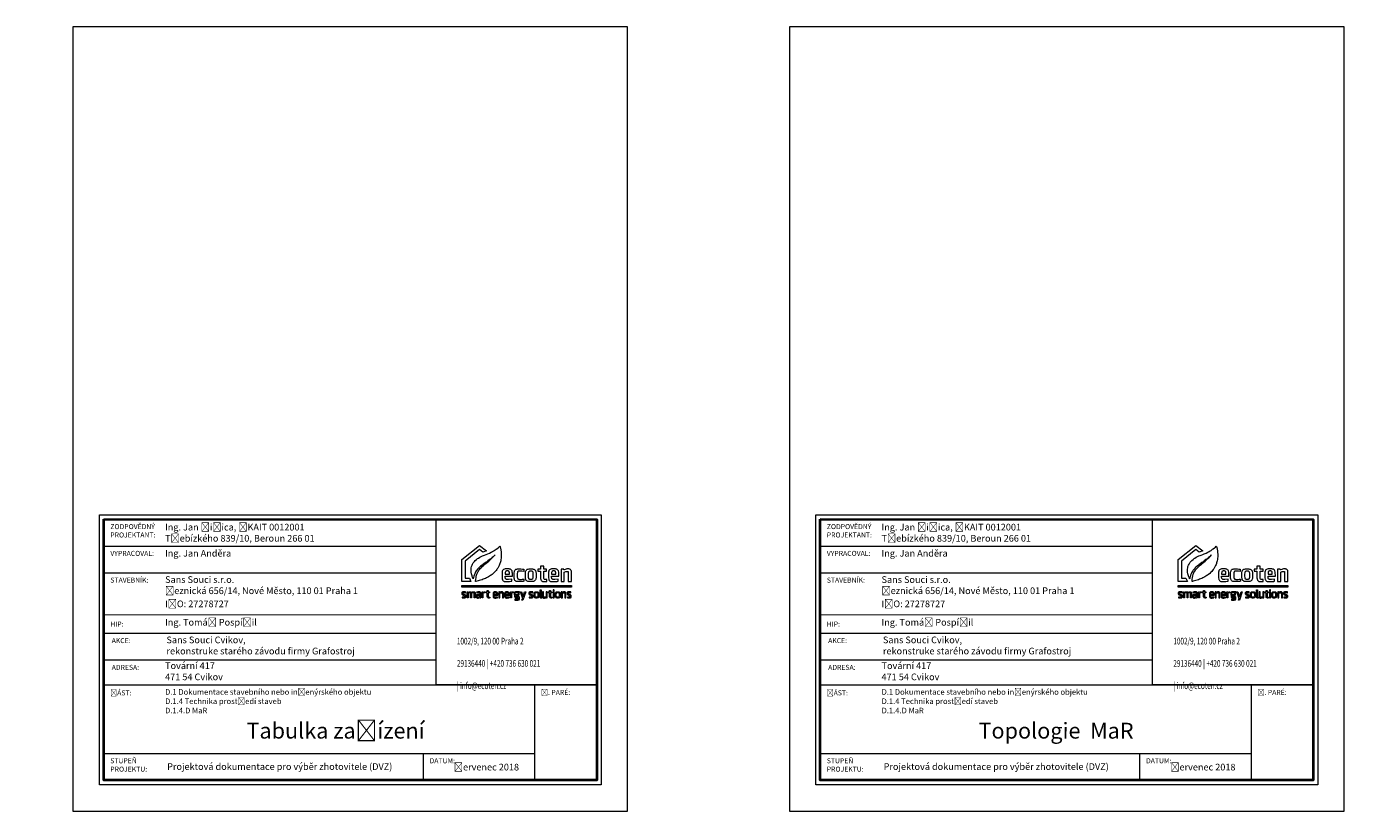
# Model space of a CAD drawing. Header units: millimetres. Extents: x 3562 to 283713, y 3930 to 33630.
# Tile 3 of 4: x 83186 to 134002, y 3930 to 33630. Entities that reach past the tile are written whole.
import ezdxf

# ---------------------------------------------------------------- set-up
doc = ezdxf.new("R2010")
doc.units = ezdxf.units.MM
doc.layers.add('AA_FORMÁTY NETISK', color=40, linetype='Continuous', plot=False)
for name, color, linetype, lineweight in [('AA_ROZPISKY', 7, 'Continuous', 15), ('AA_STUPEŇ DVZ', 4, 'Continuous', 15), ('AA_VÝKRES - NOVÝ STAV', 2, 'Continuous', 15)]:
    doc.layers.add(name, color=color, linetype=linetype, lineweight=lineweight)
doc.styles.get("Standard").update_dxf_attribs({"font": 'arial.ttf'})

# ---------------------------------------------------------------- blocks, each defined once
blk = doc.blocks.new('ecoten_logo_obrys')
at = {"lineweight": 5}
for points in [[(750, 1940), (899, 1620), (0, 1620), (0, 3760), (1740, 5160), (2420, 4610), (2057, 4478), (1740, 4740), (320, 3600), (320, 1940), (750, 1940)], [(3740, 5090), (3760, 5040), (3780, 4980), (3790, 4930), (3810, 4860), (3820, 4800), (3830, 4750), (3840, 4700), (3850, 4650), (3860, 4600), (3860, 4560), (3870, 4480), (3870, 4440), (3880, 4360), (3880, 4230), (3880, 4100), (3880, 4050), (3871, 3920), (3849, 3780), (3819, 3640), (3769, 3440), (3750, 3380), (3709, 3280), (3669, 3190), (3630, 3110), (3600, 3050), (3530, 2930), (3480, 2850), (3440, 2790), (3370, 2700), (3291, 2609), (3210, 2520), (3089, 2411), (2969, 2311), (2890, 2250), (2820, 2200), (2710, 2131), (2610, 2071), (2480, 1999), (2420, 1970), (2320, 1921), (2200, 1870), (2100, 1830), (2000, 1789), (1850, 1740), (1720, 1701), (1600, 1671), (1480, 1641), (1390, 1620), (1360, 1620), (1360, 1670), (1370, 1810), (1400, 2000), (1430, 2130), (1481, 2320), (1531, 2450), (1580, 2560), (1630, 2640), (1680, 2720), (1730, 2780), (1819, 2890), (1891, 2969), (1981, 3059), (2151, 3219), (2271, 3319), (2350, 3390), (2521, 3519), (2641, 3619), (2749, 3711), (2840, 3790), (2920, 3870), (3000, 3939), (3121, 4059), (3270, 4220), (3170, 4130), (3081, 4049), (2970, 3960), (2840, 3850), (2720, 3760), (2560, 3640), (2450, 3560), (2331, 3479), (2160, 3360), (2070, 3290), (1990, 3229), (1850, 3120), (1740, 3020), (1660, 2940), (1550, 2830), (1479, 2740), (1420, 2650), (1360, 2560), (1310, 2470), (1270, 2370), (1221, 2250), (1191, 2150), (1150, 2000), (1130, 1910), (1120, 1870), (1100, 1930), (1070, 2000), (1009, 2160), (979, 2270), (950, 2370), (920, 2540), (910, 2690), (910, 2830), (929, 2940), (959, 3080), (1010, 3220), (1059, 3330), (1131, 3450), (1180, 3520), (1241, 3590), (1331, 3679), (1461, 3789), (1549, 3861), (1640, 3920), (1761, 3989), (1900, 4060), (2030, 4121), (2140, 4170), (2240, 4210), (2410, 4269), (2550, 4320), (2730, 4400), (2890, 4481), (3030, 4559), (3130, 4619), (3220, 4671), (3290, 4720), (3380, 4780), (3440, 4830), (3560, 4920), (3650, 5000), (3740, 5090)], [(4260, 2140), (4980, 2140), (4980, 2240), (4971, 2420), (4961, 2530), (4931, 2650), (4891, 2720), (4850, 2770), (4770, 2820), (4700, 2840), (4640, 2850), (4580, 2860), (4510, 2860), (4340, 2860), (4260, 2851), (4190, 2830), (4110, 2800), (4060, 2760), (4020, 2720), (4000, 2680), (3980, 2630), (3961, 2540), (3950, 2470), (3950, 2420), (3950, 2340), (3950, 2120), (3950, 2030), (3960, 1970), (3979, 1850), (3990, 1810), (4010, 1770), (4040, 1720), (4070, 1690), (4120, 1650), (4170, 1630), (4230, 1610), (4300, 1600), (4560, 1600), (4680, 1611), (4820, 1631), (4910, 1640), (4910, 1840), (4590, 1812), (4440, 1809), (4390, 1820), (4360, 1830), (4330, 1850), (4310, 1870), (4300, 1890), (4290, 1910), (4280, 1940), (4260, 2020), (4260, 2140)], [(4260, 2350), (4680, 2350), (4680, 2400), (4670, 2480), (4660, 2550), (4640, 2590), (4610, 2620), (4590, 2630), (4570, 2640), (4540, 2650), (4400, 2650), (4370, 2640), (4330, 2620), (4310, 2600), (4290, 2580), (4280, 2550), (4270, 2510), (4260, 2440), (4260, 2350)], [(6090, 2820), (6090, 2600), (5910, 2619), (5780, 2630), (5590, 2630), (5540, 2620), (5500, 2590), (5480, 2560), (5460, 2480), (5450, 2410), (5450, 2040), (5460, 1980), (5480, 1930), (5500, 1890), (5530, 1860), (5570, 1840), (5610, 1830), (5670, 1820), (5850, 1820), (5970, 1830), (6100, 1839), (6100, 1650), (6010, 1629), (5880, 1611), (5760, 1600), (5490, 1600), (5410, 1610), (5350, 1630), (5290, 1660), (5260, 1680), (5220, 1720), (5190, 1770), (5160, 1840), (5139, 1930), (5130, 2070), (5130, 2100), (5130, 2410), (5140, 2480), (5160, 2610), (5180, 2660), (5200, 2700), (5230, 2750), (5260, 2780), (5310, 2810), (5360, 2830), (5400, 2840), (5460, 2850), (5550, 2861), (5660, 2861), (5810, 2850), (5950, 2840), (6040, 2829), (6090, 2820)], [(6240, 2060), (6240, 2410), (6250, 2520), (6270, 2610), (6290, 2660), (6310, 2700), (6340, 2740), (6380, 2780), (6430, 2810), (6500, 2830), (6600, 2849), (6940, 2849), (7010, 2840), (7070, 2820), (7120, 2800), (7150, 2780), (7200, 2730), (7230, 2690), (7250, 2650), (7270, 2580), (7280, 2530), (7290, 2480), (7301, 2320), (7301, 2140), (7291, 1990), (7280, 1900), (7260, 1830), (7240, 1780), (7210, 1730), (7180, 1700), (7150, 1670), (7090, 1640), (7030, 1620), (6980, 1610), (6910, 1600), (6630, 1600), (6550, 1610), (6480, 1630), (6430, 1650), (6390, 1670), (6330, 1720), (6300, 1780), (6280, 1830), (6270, 1870), (6260, 1910), (6250, 1980), (6240, 2060)], [(6710, 2660), (6820, 2660), (6860, 2650), (6910, 2630), (6940, 2600), (6960, 2560), (6970, 2520), (6980, 2470), (6990, 2360), (6990, 2090), (6981, 1990), (6970, 1940), (6950, 1880), (6930, 1850), (6900, 1830), (6860, 1810), (6820, 1800), (6720, 1800), (6680, 1810), (6640, 1830), (6610, 1850), (6590, 1870), (6570, 1910), (6560, 2000), (6551, 2130), (6551, 2330), (6560, 2460), (6570, 2530), (6580, 2570), (6600, 2600), (6620, 2620), (6650, 2640), (6670, 2650), (6710, 2660)], [(8810, 2140), (9530, 2140), (9530, 2240), (9521, 2420), (9511, 2530), (9481, 2650), (9441, 2720), (9400, 2770), (9320, 2820), (9250, 2840), (9190, 2850), (9130, 2860), (9060, 2860), (8890, 2860), (8810, 2851), (8740, 2830), (8660, 2800), (8610, 2760), (8570, 2720), (8550, 2680), (8530, 2630), (8511, 2540), (8500, 2470), (8500, 2420), (8500, 2340), (8500, 2120), (8500, 2030), (8510, 1970), (8529, 1850), (8540, 1810), (8560, 1770), (8590, 1720), (8620, 1690), (8670, 1650), (8720, 1630), (8780, 1610), (8850, 1600), (9110, 1600), (9230, 1611), (9370, 1631), (9460, 1640), (9460, 1840), (9140, 1812), (8990, 1809), (8940, 1820), (8910, 1830), (8880, 1850), (8860, 1870), (8850, 1890), (8840, 1910), (8830, 1940), (8810, 2020), (8810, 2140)], [(8810, 2350), (9230, 2350), (9230, 2400), (9220, 2480), (9210, 2550), (9190, 2590), (9160, 2620), (9140, 2630), (9120, 2640), (9090, 2650), (8950, 2650), (8920, 2640), (8880, 2620), (8860, 2600), (8840, 2580), (8830, 2550), (8820, 2510), (8810, 2440), (8810, 2350)], [(9740, 1620), (10060, 1620), (10060, 2540), (10210, 2589), (10320, 2610), (10370, 2610), (10410, 2600), (10430, 2580), (10440, 2560), (10440, 2550), (10440, 1620), (10764, 1620), (10764, 2590), (10740, 2680), (10710, 2740), (10660, 2790), (10610, 2820), (10560, 2840), (10520, 2850), (10320, 2850), (10240, 2830), (10160, 2800), (10040, 2750), (10030, 2770), (10020, 2800), (10010, 2830), (9740, 2830), (9740, 1620)], [(0, 1220), (10764, 1220), (10764, 1070), (0, 1070), (0, 1220)], [(30, 0), (290, 0), (320, 10), (340, 20), (360, 30), (390, 60), (400, 80), (410, 100), (410, 110), (410, 200), (400, 230), (380, 260), (360, 280), (330, 300), (270, 330), (220, 350), (170, 370), (140, 390), (120, 400), (100, 430), (100, 480), (110, 500), (140, 520), (240, 520), (350, 510), (380, 510), (380, 590), (280, 601), (140, 601), (90, 590), (70, 580), (50, 570), (40, 560), (20, 540), (10, 520), (0, 490), (0, 410), (10, 380), (20, 360), (40, 330), (70, 310), (100, 290), (150, 270), (220, 240), (260, 220), (290, 200), (300, 190), (310, 170), (310, 120), (300, 100), (280, 90), (250, 80), (110, 80), (30, 90), (30, 0)], [(520, 0), (520, 590), (600, 590), (610, 550), (660, 570), (720, 590), (800, 600), (850, 600), (900, 590), (930, 570), (940, 560), (1020, 580), (1070, 590), (1140, 600), (1200, 600), (1250, 590), (1280, 570), (1300, 540), (1310, 510), (1310, 0), (1220, 0), (1220, 470), (1210, 490), (1180, 510), (1120, 510), (1020, 491), (970, 480), (960, 470), (960, 0), (870, 0), (870, 480), (860, 500), (840, 510), (770, 510), (620, 470), (620, 0), (520, 0)], [(1450, 580), (1470, 500), (1610, 520), (1700, 520), (1730, 510), (1750, 500), (1760, 480), (1770, 460), (1770, 330), (1560, 330), (1530, 330), (1500, 320), (1480, 310), (1450, 290), (1430, 260), (1420, 230), (1420, 120), (1430, 80), (1440, 60), (1460, 30), (1480, 10), (1510, 0), (1540, -10), (1600, -10), (1650, 0), (1690, 10), (1760, 39), (1770, 40), (1780, 0), (1860, 0), (1860, 500), (1850, 530), (1840, 560), (1810, 580), (1790, 590), (1750, 600), (1580, 600), (1450, 580)], [(1770, 260), (1770, 130), (1620, 81), (1570, 80), (1540, 90), (1520, 120), (1510, 150), (1510, 210), (1540, 240), (1580, 260), (1770, 270), (1770, 260)], [(1990, 0), (1990, 590), (2080, 590), (2080, 550), (2130, 570), (2200, 590), (2260, 600), (2280, 600), (2280, 520), (2230, 510), (2160, 490), (2090, 470), (2080, 460), (2080, 0), (1990, 0)], [(2350, 510), (2350, 590), (2490, 590), (2490, 740), (2590, 740), (2590, 590), (2720, 590), (2720, 510), (2590, 510), (2590, 140), (2600, 100), (2620, 80), (2640, 70), (2740, 70), (2740, 0), (2680, -10), (2630, -10), (2580, 0), (2550, 10), (2510, 50), (2490, 120), (2490, 510), (2350, 510)], [(3160, 260), (3530, 260), (3530, 420), (3509, 510), (3490, 540), (3460, 570), (3390, 600), (3210, 600), (3170, 590), (3130, 570), (3100, 540), (3080, 490), (3070, 440), (3070, 160), (3090, 80), (3110, 40), (3150, 10), (3180, 0), (3240, -10), (3330, -10), (3500, 10), (3500, 80), (3400, 69), (3280, 69), (3220, 80), (3190, 100), (3170, 140), (3160, 180), (3160, 260)], [(3160, 340), (3160, 410), (3170, 460), (3190, 500), (3230, 520), (3270, 530), (3340, 530), (3390, 510), (3410, 490), (3430, 450), (3440, 420), (3440, 340), (3160, 340)], [(3640, 590), (3640, 0), (3740, 0), (3740, 470), (3840, 501), (3890, 510), (3960, 510), (3980, 500), (3990, 470), (3990, 0), (4090, 0), (4090, 500), (4070, 550), (4040, 580), (3990, 600), (3920, 600), (3850, 590), (3780, 570), (3730, 550), (3720, 590), (3640, 590)], [(4300, 260), (4670, 260), (4670, 420), (4649, 510), (4630, 540), (4600, 570), (4530, 600), (4350, 600), (4310, 590), (4270, 570), (4240, 540), (4220, 490), (4210, 440), (4210, 160), (4230, 80), (4250, 40), (4290, 10), (4320, 0), (4380, -10), (4470, -10), (4640, 10), (4640, 80), (4540, 69), (4420, 69), (4360, 80), (4330, 100), (4310, 140), (4300, 180), (4300, 260)], [(4300, 340), (4300, 410), (4310, 460), (4330, 500), (4370, 520), (4410, 530), (4480, 530), (4530, 510), (4550, 490), (4570, 450), (4580, 420), (4580, 340), (4300, 340)], [(4780, 0), (4780, 590), (4870, 590), (4870, 550), (4920, 570), (4990, 590), (5050, 600), (5070, 600), (5070, 520), (5020, 510), (4950, 490), (4880, 470), (4870, 460), (4870, 0), (4780, 0)], [(5670, 600), (5320, 600), (5260, 590), (5210, 570), (5180, 540), (5160, 510), (5150, 470), (5150, 330), (5170, 280), (5190, 260), (5210, 240), (5190, 220), (5190, 130), (5210, 90), (5240, 60), (5280, 50), (5490, 50), (5540, 30), (5570, -10), (5570, -30), (5570, -70), (5560, -90), (5540, -110), (5500, -130), (5330, -130), (5220, -121), (5220, -210), (5350, -219), (5500, -219), (5570, -200), (5620, -170), (5650, -130), (5670, -80), (5670, 20), (5650, 70), (5620, 100), (5570, 120), (5530, 130), (5320, 130), (5290, 140), (5280, 160), (5280, 200), (5300, 210), (5510, 210), (5570, 240), (5590, 260), (5610, 290), (5620, 340), (5620, 480), (5610, 520), (5680, 530), (5680, 600), (5670, 600)], [(5320, 520), (5470, 520), (5500, 510), (5520, 490), (5530, 460), (5530, 370), (5520, 330), (5490, 300), (5450, 290), (5320, 290), (5290, 300), (5270, 310), (5250, 330), (5240, 370), (5240, 460), (5260, 490), (5280, 510), (5320, 520)], [(5750, 590), (5860, 590), (6016, 109), (6172, 589), (6280, 589), (5998, -230), (5910, -230), (5980, 0), (5950, 0), (5750, 590)], [(6610, 0), (6870, 0), (6900, 10), (6920, 20), (6940, 30), (6970, 60), (6980, 80), (6990, 100), (6990, 110), (6990, 200), (6980, 230), (6960, 260), (6940, 280), (6910, 300), (6850, 330), (6800, 350), (6750, 370), (6720, 390), (6700, 400), (6680, 430), (6680, 480), (6690, 500), (6720, 520), (6820, 520), (6930, 510), (6960, 510), (6960, 590), (6860, 601), (6720, 601), (6670, 590), (6650, 580), (6630, 570), (6620, 560), (6600, 540), (6590, 520), (6580, 490), (6580, 410), (6590, 380), (6600, 360), (6620, 330), (6650, 310), (6680, 290), (6730, 270), (6800, 240), (6840, 220), (6870, 200), (6880, 190), (6890, 170), (6890, 120), (6880, 100), (6860, 90), (6830, 80), (6690, 80), (6610, 90), (6610, 0)], [(7090, 170), (7090, 420), (7110, 500), (7130, 540), (7160, 570), (7200, 590), (7260, 600), (7400, 600), (7450, 590), (7500, 570), (7530, 540), (7550, 500), (7560, 440), (7569, 370), (7569, 200), (7560, 130), (7540, 80), (7530, 60), (7490, 20), (7450, 0), (7370, -10), (7280, -10), (7210, 0), (7170, 20), (7140, 40), (7110, 90), (7090, 170)], [(7190, 200), (7190, 390), (7200, 450), (7210, 490), (7230, 510), (7280, 530), (7380, 530), (7420, 510), (7450, 480), (7460, 440), (7470, 380), (7470, 210), (7470, 170), (7450, 110), (7420, 90), (7380, 70), (7270, 70), (7240, 80), (7220, 100), (7200, 130), (7190, 200)], [(7850, -10), (7770, -10), (7730, 10), (7700, 50), (7690, 80), (7680, 130), (7680, 810), (7790, 810), (7790, 100), (7800, 70), (7820, 60), (7850, 60), (7850, -10)], [(8387, 1), (8387, 591), (8287, 591), (8287, 121), (8187, 90), (8137, 81), (8067, 81), (8047, 91), (8037, 121), (8037, 591), (7937, 591), (7937, 91), (7957, 41), (7987, 11), (8037, -9), (8107, -9), (8177, 1), (8247, 21), (8297, 41), (8307, 1), (8387, 1)], [(8480, 510), (8480, 590), (8620, 590), (8620, 740), (8720, 740), (8720, 590), (8850, 590), (8850, 510), (8720, 510), (8720, 140), (8730, 100), (8750, 80), (8770, 70), (8870, 70), (8870, 0), (8810, -10), (8760, -10), (8710, 0), (8680, 10), (8640, 50), (8620, 120), (8620, 510), (8480, 510)], [(8960, 710), (8980, 680), (9050, 680), (9070, 710), (9070, 770), (9050, 790), (8980, 790), (8960, 770), (8960, 710)], [(8970, 590), (8970, 0), (9060, 0), (9060, 590), (8970, 590)], [(9175, 170), (9175, 420), (9195, 500), (9215, 540), (9245, 570), (9285, 590), (9345, 600), (9485, 600), (9535, 590), (9585, 570), (9615, 540), (9635, 500), (9645, 440), (9654, 370), (9654, 200), (9645, 130), (9625, 80), (9615, 60), (9575, 20), (9535, 0), (9455, -10), (9365, -10), (9295, 0), (9255, 20), (9225, 40), (9195, 90), (9175, 170)], [(9275, 200), (9275, 390), (9285, 450), (9295, 490), (9315, 510), (9365, 530), (9465, 530), (9505, 510), (9535, 480), (9545, 440), (9555, 380), (9555, 210), (9555, 170), (9535, 110), (9505, 90), (9465, 70), (9355, 70), (9325, 80), (9305, 100), (9285, 130), (9275, 200)], [(9770, 590), (9770, 0), (9870, 0), (9870, 470), (9970, 501), (10020, 510), (10090, 510), (10110, 500), (10120, 470), (10120, 0), (10220, 0), (10220, 500), (10200, 550), (10170, 580), (10120, 600), (10050, 600), (9980, 590), (9910, 570), (9860, 550), (9850, 590), (9770, 590)], [(10360, 0), (10620, 0), (10650, 10), (10670, 20), (10690, 30), (10720, 60), (10730, 80), (10740, 100), (10740, 110), (10740, 200), (10730, 230), (10710, 260), (10690, 280), (10660, 300), (10600, 330), (10550, 350), (10500, 370), (10470, 390), (10450, 400), (10430, 430), (10430, 480), (10440, 500), (10470, 520), (10570, 520), (10680, 510), (10710, 510), (10710, 590), (10610, 601), (10470, 601), (10420, 590), (10400, 580), (10380, 570), (10370, 560), (10350, 540), (10340, 520), (10330, 490), (10330, 410), (10340, 380), (10350, 360), (10370, 330), (10400, 310), (10430, 290), (10480, 270), (10550, 240), (10590, 220), (10620, 200), (10630, 190), (10640, 170), (10640, 120), (10630, 100), (10610, 90), (10580, 80), (10440, 80), (10360, 90), (10360, 0)]]:
    blk.add_lwpolyline(points, dxfattribs=at)
blk.add_lwpolyline([(8270, 1800), (8170, 1800), (8120, 1810), (8090, 1830), (8070, 1850), (8050, 1900), (8050, 2620), (8320, 2620), (8320, 2830), (8050, 2830), (8050, 3130), (7730, 3130), (7730, 2830), (7460, 2830), (7460, 2620), (7730, 2620), (7730, 1960), (7740, 1880), (7750, 1830), (7770, 1770), (7790, 1730), (7840, 1680), (7880, 1650), (7920, 1630), (7980, 1610), (8050, 1600), (8230, 1600), (8300, 1610), (8350, 1620), (8350, 1810)], close=True, dxfattribs=at)

msp = doc.modelspace()

# ---------------------------------------------------------------- linework, layer by layer
at = {"layer": 'AA_FORMÁTY NETISK', "color": 7, "lineweight": 5}
for points in [[(84930, 3930), (105930, 3930), (105930, 33630), (84930, 33630)], [(112053, 3930), (133053, 3930), (133053, 33630), (112053, 33630)]]:
    msp.add_lwpolyline(points, close=True, dxfattribs=at)
at = {"layer": 'AA_ROZPISKY', "color": 7, "lineweight": 20}
for p, q in [((86100, 13968), (98682, 13966)), ((113223, 13968), (125805, 13966)), ((86100, 12954), (98682, 12953)), ((86100, 12954), (98682, 12953)), ((113223, 12954), (125805, 12953)), ((113223, 12954), (125805, 12953)), ((86100, 11371), (98682, 11370)), ((113223, 11371), (125805, 11370)), ((86152, 10670), (98682, 10669)), ((113275, 10670), (125805, 10669)), ((86152, 9657), (98682, 9655)), ((113275, 9657), (125805, 9655)), ((86100, 8711), (104762, 8709)), ((113223, 8711), (131885, 8709)), ((86099, 6114), (102407, 6113)), ((98185, 6113), (98185, 5100)), ((113222, 6114), (129530, 6113)), ((125308, 6113), (125308, 5100))]:
    msp.add_line(p, q, dxfattribs=at)
at = {"layer": 'AA_ROZPISKY', "color": 7}
for p, q in [((102407, 8709), (102407, 5099)), ((129530, 8709), (129530, 5099))]:
    msp.add_line(p, q, dxfattribs=at)
at = {"layer": 'AA_ROZPISKY', "color": 7, "lineweight": 20}
for points in [[(85931, 15150), (104931, 15148), (104930, 4930), (85930, 4932)], [(98682, 14980), (104762, 14979), (104762, 8709), (98682, 8710)], [(113054, 15150), (132054, 15148), (132053, 4930), (113053, 4932)], [(125805, 14980), (131885, 14979), (131885, 8709), (125805, 8710)]]:
    msp.add_lwpolyline(points, close=True, dxfattribs=at)
at = {"layer": 'AA_ROZPISKY', "color": 7, "lineweight": 40}
for points in [[(86100, 14981), (104762, 14979), (104761, 5099), (86099, 5101)], [(113223, 14981), (131885, 14979), (131884, 5099), (113222, 5101)]]:
    msp.add_lwpolyline(points, close=True, dxfattribs=at)

# ---------------------------------------------------------------- block references
at = {"layer": 'AA_ROZPISKY', "color": 7, "xscale": 0.3858279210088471, "yscale": 0.3858279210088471, "zscale": 0.3858279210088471, "rotation": 359.994372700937}
for p in [(99650, 12004), (126773, 12004)]:
    msp.add_blockref('ecoten_logo_obrys', p, dxfattribs=at)

# ---------------------------------------------------------------- texts
at = {"layer": 'AA_ROZPISKY', "color": 7, "rotation": 359.9944}
for s, width, heights, insert, char_height, attachment_point in [('{\\fArial|b0|i1|c238|p34;ZODPOVĚDNÝ PROJEKTANT:}', 53.33, [0], (86347, 14800), 190, 1), ('\\pt5320;Ing. Jan Řičica, ČKAIT 0012001\\PTřebízkého 839/10, Beroun 266 01', 8282.2, [0], (88419, 14812), 253.33, 1), ('{\\fArial|b0|i1|c238|p34;ZODPOVĚDNÝ PROJEKTANT:}', 53.33, [0], (113470, 14800), 190, 1), ('\\pt5320;Ing. Jan Řičica, ČKAIT 0012001\\PTřebízkého 839/10, Beroun 266 01', 8282.2, [0], (115542, 14812), 253.33, 1), ('{\\fArial|b0|i1|c238|p34;VYPRACOVAL:}', 1241.72, [0], (86347, 13787), 190, 1), ('\\pt5320;Ing. Jan Anděra', 3078.78, [0], (88419, 13824), 253.33, 1), ('{\\fArial|b0|i1|c238|p34;VYPRACOVAL:}', 1241.72, [0], (113470, 13787), 190, 1), ('\\pt5320;Ing. Jan Anděra', 3078.78, [0], (115542, 13824), 253.33, 1), ('{\\fArial|b0|i1|c238|p34;STAVEBNÍK:}', 1241.72, [0], (86347, 12774), 190, 1), ('\\pt5320;{\\fArial|b1|i0|c238|p34;Sans Souci s.r.o.\\P}Řeznická 656/14, Nové Město, 110 01 Praha 1', 8102.13, [0], (88420, 12826), 253.33, 1), ('{\\fArial|b0|i1|c238|p34;STAVEBNÍK:}', 1241.72, [0], (113470, 12774), 190, 1), ('\\pt5320;{\\fArial|b1|i0|c238|p34;Sans Souci s.r.o.\\P}Řeznická 656/14, Nové Město, 110 01 Praha 1', 8102.13, [0], (115542, 12826), 253.33, 1), ('\\pt5320;IČO: 27278727', 6355.46, [0], (88419, 11907), 253.33, 1), ('\\pt5320;IČO: 27278727', 6355.46, [0], (115542, 11907), 253.33, 1), ('\\pt5320;Ing. Tomáš Pospíšil', 4843.31, [0], (88419, 11210), 253.33, 1), ('\\pt5320;Ing. Tomáš Pospíšil', 4843.31, [0], (115542, 11210), 253.33, 1), ('\\pi521.67;{\\W0.7;\\C256;Lublaňská 1002/9, 120 00 Praha 2\\P\\pi490.88,t3024.2,3277.6;IČO: 29136440 | +420 736 630 021\\P\\pi613.42,t3146.8,5933.4;www.ecoten.cz | info@ecoten.cz\\H1.0805x; }', 4800, [0], (18097, 10918), 253.33, 1), ('\\pi521.67;{\\W0.7;\\C256;Lublaňská 1002/9, 120 00 Praha 2\\P\\pi490.88,t3024.2,3277.6;IČO: 29136440 | +420 736 630 021\\P\\pi613.42,t3146.8,5933.4;www.ecoten.cz | info@ecoten.cz\\H1.0805x; }', 4800, [0], (45220, 10918), 253.33, 1), ('\\pi521.67;{\\W0.7;\\C256;Lublaňská 1002/9, 120 00 Praha 2\\P\\pi490.88,t3024.2,3277.6;IČO: 29136440 | +420 736 630 021\\P\\pi613.42,t3146.8,5933.4;www.ecoten.cz | info@ecoten.cz\\H1.0805x; }', 4800, [0], (72343, 10918), 253.33, 1), ('{\\fArial|b0|i1|c238|p34;HIP:}', 1241.72, [0], (86347, 11109), 190, 1), ('\\pi521.67;{\\W0.7;\\C256;Lublaňská 1002/9, 120 00 Praha 2\\P\\pi490.88,t3024.2,3277.6;IČO: 29136440 | +420 736 630 021\\P\\pi613.42,t3146.8,5933.4;www.ecoten.cz | info@ecoten.cz\\H1.0805x; }', 4800, [0], (99466, 10918), 253.33, 1), ('{\\fArial|b0|i1|c238|p34;HIP:}', 1241.72, [0], (113469, 11109), 190, 1), ('\\pi521.67;{\\W0.7;\\C256;Lublaňská 1002/9, 120 00 Praha 2\\P\\pi490.88,t3024.2,3277.6;IČO: 29136440 | +420 736 630 021\\P\\pi613.42,t3146.8,5933.4;www.ecoten.cz | info@ecoten.cz\\H1.0805x; }', 4800, [0], (126589, 10918), 253.33, 1), ('{\\fArial|b0|i1|c238|p34;AKCE:}', 1241.72, [0], (86398, 10484), 190, 1), ('\\pt5320;{\\fArial|b1|i0|c238|p34;Sans Souci Cvikov,\\Prekonstruke starého závodu firmy Grafostroj}', 12443.64, [4005], (88471, 10542), 253.33, 1), ('{\\fArial|b0|i1|c238|p34;AKCE:}', 1241.72, [0], (113521, 10484), 190, 1), ('\\pt5320;{\\fArial|b1|i0|c238|p34;Sans Souci Cvikov,\\Prekonstruke starého závodu firmy Grafostroj}', 12443.64, [4005], (115594, 10542), 253.33, 1), ('{\\fArial|b0|i1|c238|p34;ADRESA:}', 1241.72, [0], (86398, 9471), 190, 1), ('\\pt5320;Tovární 417 \\P471 54 Cvikov', 6355.46, [0], (88419, 9564), 253.33, 1), ('{\\fArial|b0|i1|c238|p34;ADRESA:}', 1241.72, [0], (113521, 9471), 190, 1), ('\\pt5320;Tovární 417 \\P471 54 Cvikov', 6355.46, [0], (115542, 9564), 253.33, 1), ('{\\fArial|b0|i1|c238|p34;ČÁST: }', 565.93, [0], (86346, 8505), 190, 1), ('{\\H0.83333x;D.1 Dokumentace stavebního nebo inženýrského objektu\\PD.1.4 Technika prostředí staveb\\PD.1.4.D MaR}', 9345.46, [0], (88419, 8550), 253.33, 1), ('{\\fArial|b0|i1|c238|p34;Č. PARÉ:}', 1241.72, [0], (102654, 8523), 190, 1), ('{\\fArial|b0|i1|c238|p34;ČÁST: }', 565.93, [0], (113469, 8505), 190, 1), ('{\\H0.83333x;D.1 Dokumentace stavebního nebo inženýrského objektu\\PD.1.4 Technika prostředí staveb\\PD.1.4.D MaR}', 9345.46, [0], (115542, 8550), 253.33, 1), ('{\\fArial|b0|i1|c238|p34;Č. PARÉ:}', 1241.72, [0], (129777, 8523), 190, 1), ('{\\fArial|b0|i1|c238|p34;STUPEŇ\\PPROJEKTU:}', 399.27, [0], (86346, 5933), 190, 1), ('{\\fArial|b0|i1|c238|p34;DATUM:}', 1241.72, [0], (98432, 5933), 190, 1), ('\\pt1773.3,5320;červenec 2018', 3017.68, [0], (101819, 5725), 253.33, 3), ('{\\fArial|b0|i1|c238|p34;STUPEŇ\\PPROJEKTU:}', 399.27, [0], (113469, 5933), 190, 1), ('{\\fArial|b0|i1|c238|p34;DATUM:}', 1241.72, [0], (125554, 5932), 190, 1), ('\\pt1773.3,5320;červenec 2018', 3017.68, [0], (128942, 5725), 253.33, 3)]:
    msp.add_mtext_dynamic_manual_height_columns(s, width=width, gutter_width=150, heights=heights, dxfattribs=dict(at, insert=insert, char_height=char_height, attachment_point=attachment_point))
at = {"layer": 'AA_STUPEŇ DVZ', "color": 7, "char_height": 253.33, "attachment_point": 1, "rotation": 359.9944}
for insert in [(88497, 5746), (115620, 5745)]:
    msp.add_mtext_dynamic_manual_height_columns('{\\fArial|b0|i0|c238|p34;Projektová dokumentace pro výběr zhotovitele (DVZ)}', width=9348.1, gutter_width=150, heights=[0], dxfattribs=dict(at, insert=insert))
at = {"layer": 'AA_VÝKRES - NOVÝ STAV', "color": 7, "char_height": 600, "attachment_point": 3, "rotation": 359.9944}
for s, width, insert in [('\\pt12600,13200;{\\fArial|b1|i0|c238|p34;Tabulka zařízení}', 8761.65, (98244, 7278)), ('\\pt12600,13200;{\\fArial|b1|i0|c238|p34;Topologie  MaR}', 7103.64, (125084, 7278))]:
    msp.add_mtext_dynamic_manual_height_columns(s, width=width, gutter_width=150, heights=[0], dxfattribs=dict(at, insert=insert))

doc.saveas('drawing.dxf')
